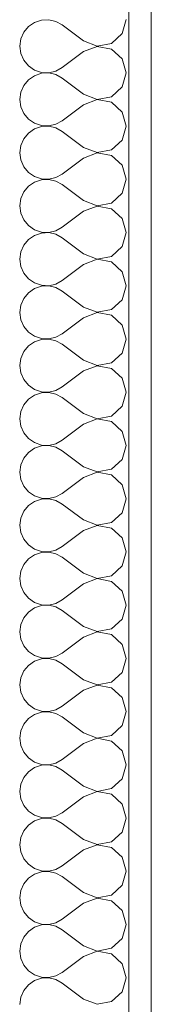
# Model space of a CAD drawing. Header units: millimetres. Extents: x -52968 to 399385, y -141133 to 110561.
# Tile 7 of 146: x 65231 to 65290, y -118286 to -117845. Entities that reach past the tile are written whole.
import ezdxf

# ---------------------------------------------------------------- set-up
doc = ezdxf.new("R2010")
doc.units = ezdxf.units.MM
doc.layers.add('_xref', color=250, linetype='Continuous')
for name, color, linetype, lineweight in [('SIM-Wegliniec-21.07.2025-Parter$0$Nowe_A-Ściany-Wewnętrzne', 250, 'Continuous', 0), ('SIM-Wegliniec-21.07.2025-Parter$0$Nowe_A-Ściany-Wewnętrzne_Nr_pióra__174', 250, 'Continuous', 0), ('SIM-Wegliniec-21.07.2025-Parter$0$Nowe_A-Ściany-Wewnętrzne_Nr_pióra__47', 250, 'Continuous', 0)]:
    doc.layers.add(name, color=color, linetype=linetype, lineweight=lineweight)

# ---------------------------------------------------------------- blocks, each defined once
blk = doc.blocks.new('SIM-Wegliniec-21.07.2025-Parter')
at = {"layer": 'SIM-Wegliniec-21.07.2025-Parter$0$Nowe_A-Ściany-Wewnętrzne', "linetype": 'Continuous', "lineweight": 0, "true_color": 0x000000}
h = blk.add_hatch(dxfattribs=at)
h.set_pattern_fill('Tynk', color=18, style=0, pattern_type=2)
h.set_pattern_definition([(0, (0, 0), (0, 86.60254037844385), [0, -50]), (0, (25, 43.30126941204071), (0, 86.60254037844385), [0, -50])])
h.paths.add_polyline_path([(65290.07224493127, -118877.5979270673), (65290.07224493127, -117377.597843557), (65280.07224493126, -117377.597843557), (65280.07224493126, -118877.5979270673)])
at = {"layer": 'SIM-Wegliniec-21.07.2025-Parter$0$Nowe_A-Ściany-Wewnętrzne_Nr_pióra__174', "linetype": 'Continuous', "lineweight": 5}
for p, q in [((65244.23659725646, -117845.2861986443), (65240.9558771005, -117845.4453294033)), ((65247.43593292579, -117846.0296356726), (65244.23659725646, -117845.2861986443)), ((65277.10380217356, -117851.4967989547), (65278.88176874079, -117845.238095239)), ((65235.13642438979, -117848.3550557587), (65233.04068768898, -117850.884153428)), ((65237.8435116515, -117846.4949143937), (65235.13642438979, -117848.3550557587)), ((65240.9558771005, -117845.4453294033), (65237.8435116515, -117846.4949143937)), ((65250.31034016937, -117847.6190476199), (65247.43593292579, -117846.0296356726)), ((65259.83414969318, -117854.7619047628), (65250.31034016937, -117847.6190476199)), ((65231.71583591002, -117853.8896841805), (65231.26272112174, -117857.1428571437)), ((65233.04068768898, -117850.884153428), (65231.71583591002, -117853.8896841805)), ((65272.30097821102, -117855.886037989), (65277.10380217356, -117851.4967989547)), ((65231.26272112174, -117857.1428571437), (65231.71583591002, -117860.396030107)), ((65259.83414969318, -117854.7619047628), (65265.90789260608, -117857.0947537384)), ((65265.90789260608, -117857.1909605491), (65259.83414969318, -117859.5238095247)), ((65265.90789260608, -117857.0947537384), (65272.30097821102, -117855.886037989)), ((65272.30097821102, -117858.3996762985), (65265.90789260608, -117857.1909605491)), ((65277.10380217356, -117862.7889153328), (65272.30097821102, -117858.3996762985)), ((65231.71583591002, -117860.396030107), (65233.04068768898, -117863.4015608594)), ((65259.83414969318, -117859.5238095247), (65250.31034016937, -117866.6666666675)), ((65278.88176874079, -117869.0476190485), (65277.10380217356, -117862.7889153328)), ((65233.04068768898, -117863.4015608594), (65235.13642438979, -117865.9306585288)), ((65235.13642438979, -117865.9306585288), (65237.8435116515, -117867.7907998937)), ((65247.43593292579, -117868.2560786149), (65250.31034016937, -117866.6666666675)), ((65237.8435116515, -117870.3044382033), (65235.13642438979, -117872.1645795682)), ((65237.8435116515, -117867.7907998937), (65240.9558771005, -117868.8403848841)), ((65240.9558771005, -117869.2548532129), (65237.8435116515, -117870.3044382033)), ((65240.9558771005, -117868.8403848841), (65244.23659725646, -117868.9995156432)), ((65244.23659725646, -117869.0957224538), (65240.9558771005, -117869.2548532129)), ((65244.23659725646, -117868.9995156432), (65247.43593292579, -117868.2560786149)), ((65247.43593292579, -117869.8391594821), (65244.23659725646, -117869.0957224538)), ((65250.31034016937, -117871.4285714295), (65247.43593292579, -117869.8391594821)), ((65259.83414969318, -117878.5714285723), (65250.31034016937, -117871.4285714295)), ((65277.10380217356, -117875.3063227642), (65278.88176874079, -117869.0476190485)), ((65233.04068768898, -117874.6936772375), (65231.71583591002, -117877.69920799)), ((65235.13642438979, -117872.1645795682), (65233.04068768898, -117874.6936772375)), ((65272.30097821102, -117879.6955617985), (65277.10380217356, -117875.3063227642)), ((65231.71583591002, -117877.69920799), (65231.26272112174, -117880.9523809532)), ((65259.83414969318, -117878.5714285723), (65265.90789260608, -117880.9042775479)), ((65265.90789260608, -117880.9042775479), (65272.30097821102, -117879.6955617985)), ((65231.26272112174, -117880.9523809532), (65231.71583591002, -117884.2055539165)), ((65231.71583591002, -117884.2055539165), (65233.04068768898, -117887.2110846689)), ((65259.83414969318, -117883.3333333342), (65250.31034016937, -117890.4761904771)), ((65265.90789260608, -117881.0004843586), (65259.83414969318, -117883.3333333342)), ((65272.30097821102, -117882.209200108), (65265.90789260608, -117881.0004843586)), ((65277.10380217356, -117886.5984391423), (65272.30097821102, -117882.209200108)), ((65233.04068768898, -117887.2110846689), (65235.13642438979, -117889.7401823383)), ((65278.88176874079, -117892.857142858), (65277.10380217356, -117886.5984391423)), ((65235.13642438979, -117889.7401823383), (65237.8435116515, -117891.6003237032)), ((65237.8435116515, -117891.6003237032), (65240.9558771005, -117892.6499086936)), ((65240.9558771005, -117893.0643770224), (65237.8435116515, -117894.1139620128)), ((65240.9558771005, -117892.6499086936), (65244.23659725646, -117892.8090394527)), ((65244.23659725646, -117892.9052462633), (65240.9558771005, -117893.0643770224)), ((65244.23659725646, -117892.8090394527), (65247.43593292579, -117892.0656024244)), ((65247.43593292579, -117893.6486832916), (65244.23659725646, -117892.9052462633)), ((65247.43593292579, -117892.0656024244), (65250.31034016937, -117890.4761904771)), ((65250.31034016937, -117895.238095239), (65247.43593292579, -117893.6486832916)), ((65277.10380217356, -117899.1158465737), (65278.88176874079, -117892.857142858)), ((65235.13642438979, -117895.9741033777), (65233.04068768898, -117898.5032010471)), ((65237.8435116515, -117894.1139620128), (65235.13642438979, -117895.9741033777)), ((65259.83414969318, -117902.3809523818), (65250.31034016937, -117895.238095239)), ((65231.71583591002, -117901.5087317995), (65231.26272112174, -117904.7619047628)), ((65233.04068768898, -117898.5032010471), (65231.71583591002, -117901.5087317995)), ((65259.83414969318, -117902.3809523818), (65265.90789260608, -117904.7138013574)), ((65272.30097821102, -117903.505085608), (65277.10380217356, -117899.1158465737)), ((65231.26272112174, -117904.7619047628), (65231.71583591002, -117908.015077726)), ((65265.90789260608, -117904.8100081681), (65259.83414969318, -117907.1428571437)), ((65265.90789260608, -117904.7138013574), (65272.30097821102, -117903.505085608)), ((65272.30097821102, -117906.0187239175), (65265.90789260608, -117904.8100081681)), ((65277.10380217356, -117910.4079629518), (65272.30097821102, -117906.0187239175)), ((65231.71583591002, -117908.015077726), (65233.04068768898, -117911.0206084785)), ((65233.04068768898, -117911.0206084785), (65235.13642438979, -117913.5497061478)), ((65259.83414969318, -117907.1428571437), (65250.31034016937, -117914.2857142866)), ((65278.88176874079, -117916.6666666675), (65277.10380217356, -117910.4079629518)), ((65235.13642438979, -117913.5497061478), (65237.8435116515, -117915.4098475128)), ((65237.8435116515, -117915.4098475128), (65240.9558771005, -117916.4594325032)), ((65247.43593292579, -117915.8751262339), (65250.31034016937, -117914.2857142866)), ((65235.13642438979, -117919.7836271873), (65233.04068768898, -117922.3127248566)), ((65237.8435116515, -117917.9234858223), (65235.13642438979, -117919.7836271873)), ((65240.9558771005, -117916.8739008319), (65237.8435116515, -117917.9234858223)), ((65240.9558771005, -117916.4594325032), (65244.23659725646, -117916.6185632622)), ((65244.23659725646, -117916.7147700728), (65240.9558771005, -117916.8739008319)), ((65244.23659725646, -117916.6185632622), (65247.43593292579, -117915.8751262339)), ((65247.43593292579, -117917.4582071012), (65244.23659725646, -117916.7147700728)), ((65250.31034016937, -117919.0476190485), (65247.43593292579, -117917.4582071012)), ((65259.83414969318, -117926.1904761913), (65250.31034016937, -117919.0476190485)), ((65277.10380217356, -117922.9253703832), (65278.88176874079, -117916.6666666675)), ((65233.04068768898, -117922.3127248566), (65231.71583591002, -117925.318255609)), ((65272.30097821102, -117927.3146094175), (65277.10380217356, -117922.9253703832)), ((65231.71583591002, -117925.318255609), (65231.26272112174, -117928.5714285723)), ((65231.26272112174, -117928.5714285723), (65231.71583591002, -117931.8246015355)), ((65259.83414969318, -117926.1904761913), (65265.90789260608, -117928.523325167)), ((65265.90789260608, -117928.6195319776), (65259.83414969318, -117930.9523809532)), ((65265.90789260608, -117928.523325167), (65272.30097821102, -117927.3146094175)), ((65272.30097821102, -117929.828247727), (65265.90789260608, -117928.6195319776)), ((65231.71583591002, -117931.8246015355), (65233.04068768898, -117934.830132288)), ((65259.83414969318, -117930.9523809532), (65250.31034016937, -117938.0952380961)), ((65277.10380217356, -117934.2174867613), (65272.30097821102, -117929.828247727)), ((65233.04068768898, -117934.830132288), (65235.13642438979, -117937.3592299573)), ((65235.13642438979, -117937.3592299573), (65237.8435116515, -117939.2193713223)), ((65278.88176874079, -117940.476190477), (65277.10380217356, -117934.2174867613)), ((65237.8435116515, -117941.7330096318), (65235.13642438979, -117943.5931509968)), ((65237.8435116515, -117939.2193713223), (65240.9558771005, -117940.2689563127)), ((65240.9558771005, -117940.6834246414), (65237.8435116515, -117941.7330096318)), ((65240.9558771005, -117940.2689563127), (65244.23659725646, -117940.4280870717)), ((65244.23659725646, -117940.5242938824), (65240.9558771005, -117940.6834246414)), ((65244.23659725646, -117940.4280870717), (65247.43593292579, -117939.6846500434)), ((65247.43593292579, -117941.2677309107), (65244.23659725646, -117940.5242938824)), ((65247.43593292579, -117939.6846500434), (65250.31034016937, -117938.0952380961)), ((65250.31034016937, -117942.857142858), (65247.43593292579, -117941.2677309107)), ((65277.10380217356, -117946.7348941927), (65278.88176874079, -117940.476190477)), ((65233.04068768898, -117946.1222486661), (65231.71583591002, -117949.1277794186)), ((65235.13642438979, -117943.5931509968), (65233.04068768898, -117946.1222486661)), ((65259.83414969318, -117950.0000000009), (65250.31034016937, -117942.857142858)), ((65231.71583591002, -117949.1277794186), (65231.26272112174, -117952.3809523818)), ((65259.83414969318, -117950.0000000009), (65265.90789260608, -117952.3328489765)), ((65272.30097821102, -117951.124133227), (65277.10380217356, -117946.7348941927)), ((65231.26272112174, -117952.3809523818), (65231.71583591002, -117955.634125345)), ((65259.83414969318, -117954.7619047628), (65250.31034016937, -117961.9047619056)), ((65265.90789260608, -117952.4290557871), (65259.83414969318, -117954.7619047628)), ((65265.90789260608, -117952.3328489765), (65272.30097821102, -117951.124133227)), ((65272.30097821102, -117953.6377715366), (65265.90789260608, -117952.4290557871)), ((65277.10380217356, -117958.0270105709), (65272.30097821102, -117953.6377715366)), ((65231.71583591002, -117955.634125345), (65233.04068768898, -117958.6396560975)), ((65233.04068768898, -117958.6396560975), (65235.13642438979, -117961.1687537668)), ((65278.88176874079, -117964.2857142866), (65277.10380217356, -117958.0270105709)), ((65235.13642438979, -117961.1687537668), (65237.8435116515, -117963.0288951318)), ((65237.8435116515, -117963.0288951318), (65240.9558771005, -117964.0784801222)), ((65240.9558771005, -117964.0784801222), (65244.23659725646, -117964.2376108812)), ((65244.23659725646, -117964.2376108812), (65247.43593292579, -117963.4941738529)), ((65247.43593292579, -117963.4941738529), (65250.31034016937, -117961.9047619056)), ((65235.13642438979, -117967.4026748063), (65233.04068768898, -117969.9317724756)), ((65237.8435116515, -117965.5425334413), (65235.13642438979, -117967.4026748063)), ((65240.9558771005, -117964.4929484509), (65237.8435116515, -117965.5425334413)), ((65244.23659725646, -117964.3338176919), (65240.9558771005, -117964.4929484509)), ((65247.43593292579, -117965.0772547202), (65244.23659725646, -117964.3338176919)), ((65250.31034016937, -117966.6666666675), (65247.43593292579, -117965.0772547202)), ((65259.83414969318, -117973.8095238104), (65250.31034016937, -117966.6666666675)), ((65277.10380217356, -117970.5444180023), (65278.88176874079, -117964.2857142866)), ((65231.71583591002, -117972.9373032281), (65231.26272112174, -117976.1904761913)), ((65233.04068768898, -117969.9317724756), (65231.71583591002, -117972.9373032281)), ((65272.30097821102, -117974.9336570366), (65277.10380217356, -117970.5444180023)), ((65231.26272112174, -117976.1904761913), (65231.71583591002, -117979.4436491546)), ((65259.83414969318, -117973.8095238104), (65265.90789260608, -117976.142372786)), ((65265.90789260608, -117976.2385795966), (65259.83414969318, -117978.5714285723)), ((65265.90789260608, -117976.142372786), (65272.30097821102, -117974.9336570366)), ((65272.30097821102, -117977.4472953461), (65265.90789260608, -117976.2385795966)), ((65277.10380217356, -117981.8365343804), (65272.30097821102, -117977.4472953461)), ((65231.71583591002, -117979.4436491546), (65233.04068768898, -117982.449179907)), ((65259.83414969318, -117978.5714285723), (65250.31034016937, -117985.7142857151)), ((65278.88176874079, -117988.0952380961), (65277.10380217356, -117981.8365343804)), ((65233.04068768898, -117982.449179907), (65235.13642438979, -117984.9782775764)), ((65235.13642438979, -117984.9782775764), (65237.8435116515, -117986.8384189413)), ((65247.43593292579, -117987.3036976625), (65250.31034016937, -117985.7142857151)), ((65237.8435116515, -117989.3520572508), (65235.13642438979, -117991.2121986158)), ((65237.8435116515, -117986.8384189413), (65240.9558771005, -117987.8880039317)), ((65240.9558771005, -117988.3024722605), (65237.8435116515, -117989.3520572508)), ((65240.9558771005, -117987.8880039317), (65244.23659725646, -117988.0471346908)), ((65244.23659725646, -117988.1433415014), (65240.9558771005, -117988.3024722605)), ((65244.23659725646, -117988.0471346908), (65247.43593292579, -117987.3036976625)), ((65247.43593292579, -117988.8867785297), (65244.23659725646, -117988.1433415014)), ((65250.31034016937, -117990.476190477), (65247.43593292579, -117988.8867785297)), ((65259.83414969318, -117997.6190476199), (65250.31034016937, -117990.476190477)), ((65277.10380217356, -117994.3539418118), (65278.88176874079, -117988.0952380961)), ((65233.04068768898, -117993.7412962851), (65231.71583591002, -117996.7468270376)), ((65235.13642438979, -117991.2121986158), (65233.04068768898, -117993.7412962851)), ((65272.30097821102, -117998.7431808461), (65277.10380217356, -117994.3539418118)), ((65231.71583591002, -117996.7468270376), (65231.26272112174, -118000.0000000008)), ((65259.83414969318, -117997.6190476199), (65265.90789260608, -117999.9518965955)), ((65265.90789260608, -117999.9518965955), (65272.30097821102, -117998.7431808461)), ((65231.26272112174, -118000.0000000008), (65231.71583591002, -118003.2531729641)), ((65231.71583591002, -118003.2531729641), (65233.04068768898, -118006.2587037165)), ((65259.83414969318, -118002.3809523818), (65250.31034016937, -118009.5238095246)), ((65265.90789260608, -118000.0481034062), (65259.83414969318, -118002.3809523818)), ((65272.30097821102, -118001.2568191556), (65265.90789260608, -118000.0481034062)), ((65277.10380217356, -118005.6460581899), (65272.30097821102, -118001.2568191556)), ((65233.04068768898, -118006.2587037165), (65235.13642438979, -118008.7878013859)), ((65278.88176874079, -118011.9047619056), (65277.10380217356, -118005.6460581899)), ((65235.13642438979, -118008.7878013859), (65237.8435116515, -118010.6479427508)), ((65237.8435116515, -118010.6479427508), (65240.9558771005, -118011.6975277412)), ((65240.9558771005, -118012.11199607), (65237.8435116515, -118013.1615810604)), ((65240.9558771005, -118011.6975277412), (65244.23659725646, -118011.8566585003)), ((65244.23659725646, -118011.9528653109), (65240.9558771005, -118012.11199607)), ((65244.23659725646, -118011.8566585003), (65247.43593292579, -118011.113221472)), ((65247.43593292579, -118012.6963023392), (65244.23659725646, -118011.9528653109)), ((65247.43593292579, -118011.113221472), (65250.31034016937, -118009.5238095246)), ((65250.31034016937, -118014.2857142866), (65247.43593292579, -118012.6963023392)), ((65277.10380217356, -118018.1634656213), (65278.88176874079, -118011.9047619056)), ((65235.13642438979, -118015.0217224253), (65233.04068768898, -118017.5508200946)), ((65237.8435116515, -118013.1615810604), (65235.13642438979, -118015.0217224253)), ((65259.83414969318, -118021.4285714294), (65250.31034016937, -118014.2857142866)), ((65231.71583591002, -118020.5563508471), (65231.26272112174, -118023.8095238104)), ((65233.04068768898, -118017.5508200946), (65231.71583591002, -118020.5563508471)), ((65259.83414969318, -118021.4285714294), (65265.90789260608, -118023.761420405)), ((65272.30097821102, -118022.5527046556), (65277.10380217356, -118018.1634656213)), ((65231.26272112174, -118023.8095238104), (65231.71583591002, -118027.0626967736)), ((65265.90789260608, -118023.8576272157), (65259.83414969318, -118026.1904761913)), ((65265.90789260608, -118023.761420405), (65272.30097821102, -118022.5527046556)), ((65272.30097821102, -118025.0663429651), (65265.90789260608, -118023.8576272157)), ((65277.10380217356, -118029.4555819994), (65272.30097821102, -118025.0663429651)), ((65231.71583591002, -118027.0626967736), (65233.04068768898, -118030.0682275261)), ((65233.04068768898, -118030.0682275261), (65235.13642438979, -118032.5973251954)), ((65259.83414969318, -118026.1904761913), (65250.31034016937, -118033.3333333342)), ((65278.88176874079, -118035.7142857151), (65277.10380217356, -118029.4555819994)), ((65235.13642438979, -118032.5973251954), (65237.8435116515, -118034.4574665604)), ((65237.8435116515, -118034.4574665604), (65240.9558771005, -118035.5070515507)), ((65247.43593292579, -118034.9227452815), (65250.31034016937, -118033.3333333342)), ((65235.13642438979, -118038.8312462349), (65233.04068768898, -118041.3603439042)), ((65237.8435116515, -118036.9711048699), (65235.13642438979, -118038.8312462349)), ((65240.9558771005, -118035.9215198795), (65237.8435116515, -118036.9711048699)), ((65240.9558771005, -118035.5070515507), (65244.23659725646, -118035.6661823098)), ((65244.23659725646, -118035.7623891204), (65240.9558771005, -118035.9215198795)), ((65244.23659725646, -118035.6661823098), (65247.43593292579, -118034.9227452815)), ((65247.43593292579, -118036.5058261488), (65244.23659725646, -118035.7623891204)), ((65250.31034016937, -118038.0952380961), (65247.43593292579, -118036.5058261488)), ((65259.83414969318, -118045.2380952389), (65250.31034016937, -118038.0952380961)), ((65277.10380217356, -118041.9729894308), (65278.88176874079, -118035.7142857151)), ((65233.04068768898, -118041.3603439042), (65231.71583591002, -118044.3658746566)), ((65272.30097821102, -118046.3622284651), (65277.10380217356, -118041.9729894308)), ((65231.71583591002, -118044.3658746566), (65231.26272112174, -118047.6190476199)), ((65231.26272112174, -118047.6190476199), (65231.71583591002, -118050.8722205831)), ((65259.83414969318, -118045.2380952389), (65265.90789260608, -118047.5709442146)), ((65265.90789260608, -118047.6671510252), (65259.83414969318, -118050.0000000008)), ((65265.90789260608, -118047.5709442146), (65272.30097821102, -118046.3622284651)), ((65272.30097821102, -118048.8758667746), (65265.90789260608, -118047.6671510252)), ((65231.71583591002, -118050.8722205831), (65233.04068768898, -118053.8777513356)), ((65259.83414969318, -118050.0000000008), (65250.31034016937, -118057.1428571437)), ((65277.10380217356, -118053.2651058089), (65272.30097821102, -118048.8758667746)), ((65233.04068768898, -118053.8777513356), (65235.13642438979, -118056.4068490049)), ((65235.13642438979, -118056.4068490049), (65237.8435116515, -118058.2669903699)), ((65278.88176874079, -118059.5238095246), (65277.10380217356, -118053.2651058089)), ((65237.8435116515, -118060.7806286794), (65235.13642438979, -118062.6407700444)), ((65237.8435116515, -118058.2669903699), (65240.9558771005, -118059.3165753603)), ((65240.9558771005, -118059.731043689), (65237.8435116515, -118060.7806286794)), ((65240.9558771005, -118059.3165753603), (65244.23659725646, -118059.4757061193)), ((65244.23659725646, -118059.57191293), (65240.9558771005, -118059.731043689)), ((65244.23659725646, -118059.4757061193), (65247.43593292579, -118058.732269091)), ((65247.43593292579, -118060.3153499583), (65244.23659725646, -118059.57191293)), ((65247.43593292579, -118058.732269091), (65250.31034016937, -118057.1428571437)), ((65250.31034016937, -118061.9047619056), (65247.43593292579, -118060.3153499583)), ((65277.10380217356, -118065.7825132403), (65278.88176874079, -118059.5238095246)), ((65233.04068768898, -118065.1698677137), (65231.71583591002, -118068.1753984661)), ((65235.13642438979, -118062.6407700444), (65233.04068768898, -118065.1698677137)), ((65259.83414969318, -118069.0476190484), (65250.31034016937, -118061.9047619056)), ((65231.71583591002, -118068.1753984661), (65231.26272112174, -118071.4285714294)), ((65259.83414969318, -118069.0476190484), (65265.90789260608, -118071.3804680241)), ((65272.30097821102, -118070.1717522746), (65277.10380217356, -118065.7825132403)), ((65231.26272112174, -118071.4285714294), (65231.71583591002, -118074.6817443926)), ((65259.83414969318, -118073.8095238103), (65250.31034016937, -118080.9523809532)), ((65265.90789260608, -118071.4766748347), (65259.83414969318, -118073.8095238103)), ((65265.90789260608, -118071.3804680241), (65272.30097821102, -118070.1717522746)), ((65272.30097821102, -118072.6853905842), (65265.90789260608, -118071.4766748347)), ((65277.10380217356, -118077.0746296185), (65272.30097821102, -118072.6853905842)), ((65231.71583591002, -118074.6817443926), (65233.04068768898, -118077.6872751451)), ((65233.04068768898, -118077.6872751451), (65235.13642438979, -118080.2163728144)), ((65278.88176874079, -118083.3333333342), (65277.10380217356, -118077.0746296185)), ((65235.13642438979, -118080.2163728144), (65237.8435116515, -118082.0765141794)), ((65237.8435116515, -118082.0765141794), (65240.9558771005, -118083.1260991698)), ((65240.9558771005, -118083.1260991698), (65244.23659725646, -118083.2852299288)), ((65244.23659725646, -118083.2852299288), (65247.43593292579, -118082.5417929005)), ((65247.43593292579, -118082.5417929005), (65250.31034016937, -118080.9523809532)), ((65235.13642438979, -118086.4502938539), (65233.04068768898, -118088.9793915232)), ((65237.8435116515, -118084.5901524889), (65235.13642438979, -118086.4502938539)), ((65240.9558771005, -118083.5405674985), (65237.8435116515, -118084.5901524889)), ((65244.23659725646, -118083.3814367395), (65240.9558771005, -118083.5405674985)), ((65247.43593292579, -118084.1248737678), (65244.23659725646, -118083.3814367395)), ((65250.31034016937, -118085.7142857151), (65247.43593292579, -118084.1248737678)), ((65259.83414969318, -118092.857142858), (65250.31034016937, -118085.7142857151)), ((65277.10380217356, -118089.5920370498), (65278.88176874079, -118083.3333333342)), ((65233.04068768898, -118088.9793915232), (65231.71583591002, -118091.9849222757)), ((65272.30097821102, -118093.9812760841), (65277.10380217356, -118089.5920370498)), ((65231.71583591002, -118091.9849222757), (65231.26272112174, -118095.2380952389)), ((65231.26272112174, -118095.2380952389), (65231.71583591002, -118098.4912682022)), ((65259.83414969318, -118092.857142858), (65265.90789260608, -118095.1899918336)), ((65265.90789260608, -118095.2861986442), (65259.83414969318, -118097.6190476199)), ((65265.90789260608, -118095.1899918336), (65272.30097821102, -118093.9812760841)), ((65272.30097821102, -118096.4949143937), (65265.90789260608, -118095.2861986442)), ((65231.71583591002, -118098.4912682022), (65233.04068768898, -118101.4967989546)), ((65259.83414969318, -118097.6190476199), (65250.31034016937, -118104.7619047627)), ((65277.10380217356, -118100.884153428), (65272.30097821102, -118096.4949143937)), ((65233.04068768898, -118101.4967989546), (65235.13642438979, -118104.0258966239)), ((65235.13642438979, -118104.0258966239), (65237.8435116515, -118105.8860379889)), ((65247.43593292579, -118106.35131671), (65250.31034016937, -118104.7619047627)), ((65278.88176874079, -118107.1428571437), (65277.10380217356, -118100.884153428)), ((65237.8435116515, -118108.3996762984), (65235.13642438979, -118110.2598176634)), ((65237.8435116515, -118105.8860379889), (65240.9558771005, -118106.9356229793)), ((65240.9558771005, -118107.350091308), (65237.8435116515, -118108.3996762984)), ((65240.9558771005, -118106.9356229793), (65244.23659725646, -118107.0947537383)), ((65244.23659725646, -118107.190960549), (65240.9558771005, -118107.350091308)), ((65244.23659725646, -118107.0947537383), (65247.43593292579, -118106.35131671)), ((65247.43593292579, -118107.9343975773), (65244.23659725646, -118107.190960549)), ((65250.31034016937, -118109.5238095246), (65247.43593292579, -118107.9343975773)), ((65259.83414969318, -118116.6666666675), (65250.31034016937, -118109.5238095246)), ((65277.10380217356, -118113.4015608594), (65278.88176874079, -118107.1428571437)), ((65233.04068768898, -118112.7889153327), (65231.71583591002, -118115.7944460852)), ((65235.13642438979, -118110.2598176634), (65233.04068768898, -118112.7889153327)), ((65272.30097821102, -118117.7907998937), (65277.10380217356, -118113.4015608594)), ((65231.71583591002, -118115.7944460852), (65231.26272112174, -118119.0476190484)), ((65259.83414969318, -118116.6666666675), (65265.90789260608, -118118.9995156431)), ((65265.90789260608, -118118.9995156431), (65272.30097821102, -118117.7907998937)), ((65231.26272112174, -118119.0476190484), (65231.71583591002, -118122.3007920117)), ((65231.71583591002, -118122.3007920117), (65233.04068768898, -118125.3063227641)), ((65259.83414969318, -118121.4285714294), (65250.31034016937, -118128.5714285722)), ((65265.90789260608, -118119.0957224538), (65259.83414969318, -118121.4285714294)), ((65272.30097821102, -118120.3044382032), (65265.90789260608, -118119.0957224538)), ((65277.10380217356, -118124.6936772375), (65272.30097821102, -118120.3044382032)), ((65233.04068768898, -118125.3063227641), (65235.13642438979, -118127.8354204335)), ((65278.88176874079, -118130.9523809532), (65277.10380217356, -118124.6936772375)), ((65235.13642438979, -118127.8354204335), (65237.8435116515, -118129.6955617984)), ((65237.8435116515, -118129.6955617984), (65240.9558771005, -118130.7451467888)), ((65240.9558771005, -118131.1596151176), (65237.8435116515, -118132.209200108)), ((65240.9558771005, -118130.7451467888), (65244.23659725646, -118130.9042775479)), ((65244.23659725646, -118131.0004843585), (65240.9558771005, -118131.1596151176)), ((65244.23659725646, -118130.9042775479), (65247.43593292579, -118130.1608405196)), ((65247.43593292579, -118131.7439213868), (65244.23659725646, -118131.0004843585)), ((65247.43593292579, -118130.1608405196), (65250.31034016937, -118128.5714285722)), ((65277.10380217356, -118137.2110846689), (65278.88176874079, -118130.9523809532)), ((65235.13642438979, -118134.0693414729), (65233.04068768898, -118136.5984391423)), ((65237.8435116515, -118132.209200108), (65235.13642438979, -118134.0693414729)), ((65250.31034016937, -118133.3333333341), (65247.43593292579, -118131.7439213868)), ((65259.83414969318, -118140.476190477), (65250.31034016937, -118133.3333333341)), ((65231.71583591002, -118139.6039698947), (65231.26272112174, -118142.8571428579)), ((65233.04068768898, -118136.5984391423), (65231.71583591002, -118139.6039698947)), ((65272.30097821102, -118141.6003237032), (65277.10380217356, -118137.2110846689)), ((65231.26272112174, -118142.8571428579), (65231.71583591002, -118146.1103158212)), ((65259.83414969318, -118140.476190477), (65265.90789260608, -118142.8090394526)), ((65265.90789260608, -118142.9052462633), (65259.83414969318, -118145.2380952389)), ((65265.90789260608, -118142.8090394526), (65272.30097821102, -118141.6003237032)), ((65272.30097821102, -118144.1139620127), (65265.90789260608, -118142.9052462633)), ((65277.10380217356, -118148.503201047), (65272.30097821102, -118144.1139620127)), ((65231.71583591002, -118146.1103158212), (65233.04068768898, -118149.1158465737)), ((65233.04068768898, -118149.1158465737), (65235.13642438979, -118151.644944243)), ((65259.83414969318, -118145.2380952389), (65250.31034016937, -118152.3809523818)), ((65278.88176874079, -118154.7619047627), (65277.10380217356, -118148.503201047)), ((65235.13642438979, -118151.644944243), (65237.8435116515, -118153.5050856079)), ((65237.8435116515, -118153.5050856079), (65240.9558771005, -118154.5546705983)), ((65247.43593292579, -118153.9703643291), (65250.31034016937, -118152.3809523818)), ((65235.13642438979, -118157.8788652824), (65233.04068768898, -118160.4079629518)), ((65237.8435116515, -118156.0187239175), (65235.13642438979, -118157.8788652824)), ((65240.9558771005, -118154.9691389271), (65237.8435116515, -118156.0187239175)), ((65240.9558771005, -118154.5546705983), (65244.23659725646, -118154.7138013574)), ((65244.23659725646, -118154.810008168), (65240.9558771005, -118154.9691389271)), ((65244.23659725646, -118154.7138013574), (65247.43593292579, -118153.9703643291)), ((65247.43593292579, -118155.5534451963), (65244.23659725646, -118154.810008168)), ((65250.31034016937, -118157.1428571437), (65247.43593292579, -118155.5534451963)), ((65259.83414969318, -118164.2857142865), (65250.31034016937, -118157.1428571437)), ((65277.10380217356, -118161.0206084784), (65278.88176874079, -118154.7619047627)), ((65233.04068768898, -118160.4079629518), (65231.71583591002, -118163.4134937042)), ((65272.30097821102, -118165.4098475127), (65277.10380217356, -118161.0206084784)), ((65231.71583591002, -118163.4134937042), (65231.26272112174, -118166.6666666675)), ((65231.26272112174, -118166.6666666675), (65231.71583591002, -118169.9198396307)), ((65259.83414969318, -118164.2857142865), (65265.90789260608, -118166.6185632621)), ((65265.90789260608, -118166.7147700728), (65259.83414969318, -118169.0476190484)), ((65265.90789260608, -118166.6185632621), (65272.30097821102, -118165.4098475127)), ((65272.30097821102, -118167.9234858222), (65265.90789260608, -118166.7147700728)), ((65231.71583591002, -118169.9198396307), (65233.04068768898, -118172.9253703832)), ((65259.83414969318, -118169.0476190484), (65250.31034016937, -118176.1904761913)), ((65277.10380217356, -118172.3127248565), (65272.30097821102, -118167.9234858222)), ((65233.04068768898, -118172.9253703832), (65235.13642438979, -118175.4544680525)), ((65235.13642438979, -118175.4544680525), (65237.8435116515, -118177.3146094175)), ((65278.88176874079, -118178.5714285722), (65277.10380217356, -118172.3127248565)), ((65237.8435116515, -118179.828247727), (65235.13642438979, -118181.688389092)), ((65237.8435116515, -118177.3146094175), (65240.9558771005, -118178.3641944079)), ((65240.9558771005, -118178.7786627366), (65237.8435116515, -118179.828247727)), ((65240.9558771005, -118178.3641944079), (65244.23659725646, -118178.5233251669)), ((65244.23659725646, -118178.6195319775), (65240.9558771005, -118178.7786627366)), ((65244.23659725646, -118178.5233251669), (65247.43593292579, -118177.7798881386)), ((65247.43593292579, -118179.3629690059), (65244.23659725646, -118178.6195319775)), ((65247.43593292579, -118177.7798881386), (65250.31034016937, -118176.1904761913)), ((65250.31034016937, -118180.9523809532), (65247.43593292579, -118179.3629690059)), ((65277.10380217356, -118184.8301322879), (65278.88176874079, -118178.5714285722)), ((65233.04068768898, -118184.2174867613), (65231.71583591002, -118187.2230175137)), ((65235.13642438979, -118181.688389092), (65233.04068768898, -118184.2174867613)), ((65259.83414969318, -118188.095238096), (65250.31034016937, -118180.9523809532)), ((65231.71583591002, -118187.2230175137), (65231.26272112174, -118190.476190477)), ((65259.83414969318, -118188.095238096), (65265.90789260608, -118190.4280870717)), ((65272.30097821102, -118189.2193713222), (65277.10380217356, -118184.8301322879)), ((65231.26272112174, -118190.476190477), (65231.71583591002, -118193.7293634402)), ((65259.83414969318, -118192.8571428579), (65250.31034016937, -118200.0000000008)), ((65265.90789260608, -118190.5242938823), (65259.83414969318, -118192.8571428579)), ((65265.90789260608, -118190.4280870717), (65272.30097821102, -118189.2193713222)), ((65272.30097821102, -118191.7330096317), (65265.90789260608, -118190.5242938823)), ((65277.10380217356, -118196.122248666), (65272.30097821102, -118191.7330096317)), ((65231.71583591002, -118193.7293634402), (65233.04068768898, -118196.7348941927)), ((65233.04068768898, -118196.7348941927), (65235.13642438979, -118199.263991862)), ((65278.88176874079, -118202.3809523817), (65277.10380217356, -118196.122248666)), ((65235.13642438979, -118199.263991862), (65237.8435116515, -118201.124133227)), ((65237.8435116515, -118201.124133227), (65240.9558771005, -118202.1737182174)), ((65244.23659725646, -118202.3328489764), (65247.43593292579, -118201.5894119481)), ((65247.43593292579, -118201.5894119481), (65250.31034016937, -118200.0000000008)), ((65235.13642438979, -118205.4979129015), (65233.04068768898, -118208.0270105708)), ((65237.8435116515, -118203.6377715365), (65235.13642438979, -118205.4979129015)), ((65240.9558771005, -118202.5881865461), (65237.8435116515, -118203.6377715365)), ((65240.9558771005, -118202.1737182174), (65244.23659725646, -118202.3328489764)), ((65244.23659725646, -118202.4290557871), (65240.9558771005, -118202.5881865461)), ((65247.43593292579, -118203.1724928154), (65244.23659725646, -118202.4290557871)), ((65250.31034016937, -118204.7619047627), (65247.43593292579, -118203.1724928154)), ((65259.83414969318, -118211.9047619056), (65250.31034016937, -118204.7619047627)), ((65277.10380217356, -118208.6396560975), (65278.88176874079, -118202.3809523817)), ((65233.04068768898, -118208.0270105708), (65231.71583591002, -118211.0325413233)), ((65272.30097821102, -118213.0288951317), (65277.10380217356, -118208.6396560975)), ((65231.71583591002, -118211.0325413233), (65231.26272112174, -118214.2857142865)), ((65231.26272112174, -118214.2857142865), (65231.71583591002, -118217.5388872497)), ((65259.83414969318, -118211.9047619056), (65265.90789260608, -118214.2376108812)), ((65265.90789260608, -118214.3338176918), (65259.83414969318, -118216.6666666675)), ((65265.90789260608, -118214.2376108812), (65272.30097821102, -118213.0288951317)), ((65272.30097821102, -118215.5425334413), (65265.90789260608, -118214.3338176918)), ((65231.71583591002, -118217.5388872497), (65233.04068768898, -118220.5444180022)), ((65259.83414969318, -118216.6666666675), (65250.31034016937, -118223.8095238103)), ((65277.10380217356, -118219.9317724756), (65272.30097821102, -118215.5425334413)), ((65233.04068768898, -118220.5444180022), (65235.13642438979, -118223.0735156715)), ((65235.13642438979, -118223.0735156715), (65237.8435116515, -118224.9336570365)), ((65247.43593292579, -118225.3989357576), (65250.31034016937, -118223.8095238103)), ((65278.88176874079, -118226.1904761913), (65277.10380217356, -118219.9317724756)), ((65237.8435116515, -118227.447295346), (65235.13642438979, -118229.307436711)), ((65237.8435116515, -118224.9336570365), (65240.9558771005, -118225.9832420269)), ((65240.9558771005, -118226.3977103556), (65237.8435116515, -118227.447295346)), ((65240.9558771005, -118225.9832420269), (65244.23659725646, -118226.142372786)), ((65244.23659725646, -118226.2385795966), (65240.9558771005, -118226.3977103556)), ((65244.23659725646, -118226.142372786), (65247.43593292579, -118225.3989357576)), ((65247.43593292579, -118226.9820166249), (65244.23659725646, -118226.2385795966)), ((65250.31034016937, -118228.5714285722), (65247.43593292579, -118226.9820166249)), ((65277.10380217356, -118232.449179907), (65278.88176874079, -118226.1904761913)), ((65233.04068768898, -118231.8365343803), (65231.71583591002, -118234.8420651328)), ((65235.13642438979, -118229.307436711), (65233.04068768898, -118231.8365343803)), ((65259.83414969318, -118235.7142857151), (65250.31034016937, -118228.5714285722)), ((65272.30097821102, -118236.8384189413), (65277.10380217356, -118232.449179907)), ((65231.71583591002, -118234.8420651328), (65231.26272112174, -118238.095238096)), ((65259.83414969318, -118235.7142857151), (65265.90789260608, -118238.0471346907)), ((65265.90789260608, -118238.0471346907), (65272.30097821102, -118236.8384189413)), ((65231.26272112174, -118238.095238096), (65231.71583591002, -118241.3484110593)), ((65231.71583591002, -118241.3484110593), (65233.04068768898, -118244.3539418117)), ((65259.83414969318, -118240.476190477), (65250.31034016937, -118247.6190476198)), ((65265.90789260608, -118238.1433415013), (65259.83414969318, -118240.476190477)), ((65272.30097821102, -118239.3520572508), (65265.90789260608, -118238.1433415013)), ((65277.10380217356, -118243.7412962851), (65272.30097821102, -118239.3520572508)), ((65233.04068768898, -118244.3539418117), (65235.13642438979, -118246.8830394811)), ((65278.88176874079, -118250.0000000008), (65277.10380217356, -118243.7412962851)), ((65235.13642438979, -118246.8830394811), (65237.8435116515, -118248.743180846)), ((65237.8435116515, -118248.743180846), (65240.9558771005, -118249.7927658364)), ((65240.9558771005, -118250.2072341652), (65237.8435116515, -118251.2568191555)), ((65240.9558771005, -118249.7927658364), (65244.23659725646, -118249.9518965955)), ((65244.23659725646, -118250.0481034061), (65240.9558771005, -118250.2072341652)), ((65244.23659725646, -118249.9518965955), (65247.43593292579, -118249.2084595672)), ((65247.43593292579, -118250.7915404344), (65244.23659725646, -118250.0481034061)), ((65247.43593292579, -118249.2084595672), (65250.31034016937, -118247.6190476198)), ((65277.10380217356, -118256.2587037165), (65278.88176874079, -118250.0000000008)), ((65235.13642438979, -118253.1169605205), (65233.04068768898, -118255.6460581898)), ((65237.8435116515, -118251.2568191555), (65235.13642438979, -118253.1169605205)), ((65250.31034016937, -118252.3809523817), (65247.43593292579, -118250.7915404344)), ((65259.83414969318, -118259.5238095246), (65250.31034016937, -118252.3809523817)), ((65231.71583591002, -118258.6515889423), (65231.26272112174, -118261.9047619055)), ((65233.04068768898, -118255.6460581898), (65231.71583591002, -118258.6515889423)), ((65272.30097821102, -118260.6479427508), (65277.10380217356, -118256.2587037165)), ((65231.26272112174, -118261.9047619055), (65231.71583591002, -118265.1579348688)), ((65259.83414969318, -118259.5238095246), (65265.90789260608, -118261.8566585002)), ((65265.90789260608, -118261.9528653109), (65259.83414969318, -118264.2857142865)), ((65265.90789260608, -118261.8566585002), (65272.30097821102, -118260.6479427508)), ((65272.30097821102, -118263.1615810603), (65265.90789260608, -118261.9528653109)), ((65277.10380217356, -118267.5508200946), (65272.30097821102, -118263.1615810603)), ((65231.71583591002, -118265.1579348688), (65233.04068768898, -118268.1634656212)), ((65259.83414969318, -118264.2857142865), (65250.31034016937, -118271.4285714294)), ((65278.88176874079, -118273.8095238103), (65277.10380217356, -118267.5508200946)), ((65233.04068768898, -118268.1634656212), (65235.13642438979, -118270.6925632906)), ((65235.13642438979, -118270.6925632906), (65237.8435116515, -118272.5527046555)), ((65237.8435116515, -118272.5527046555), (65240.9558771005, -118273.6022896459)), ((65247.43593292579, -118273.0179833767), (65250.31034016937, -118271.4285714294)), ((65235.13642438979, -118276.92648433), (65233.04068768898, -118279.4555819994)), ((65237.8435116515, -118275.0663429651), (65235.13642438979, -118276.92648433)), ((65240.9558771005, -118274.0167579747), (65237.8435116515, -118275.0663429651)), ((65240.9558771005, -118273.6022896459), (65244.23659725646, -118273.761420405)), ((65244.23659725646, -118273.8576272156), (65240.9558771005, -118274.0167579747)), ((65244.23659725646, -118273.761420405), (65247.43593292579, -118273.0179833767)), ((65247.43593292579, -118274.6010642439), (65244.23659725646, -118273.8576272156)), ((65250.31034016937, -118276.1904761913), (65247.43593292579, -118274.6010642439)), ((65259.83414969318, -118283.3333333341), (65250.31034016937, -118276.1904761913)), ((65277.10380217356, -118280.068227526), (65278.88176874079, -118273.8095238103)), ((65233.04068768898, -118279.4555819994), (65231.71583591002, -118282.4611127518)), ((65272.30097821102, -118284.4574665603), (65277.10380217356, -118280.068227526)), ((65231.71583591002, -118282.4611127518), (65231.26272112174, -118285.7142857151)), ((65259.83414969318, -118283.3333333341), (65265.90789260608, -118285.6661823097)), ((65265.90789260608, -118285.6661823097), (65272.30097821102, -118284.4574665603))]:
    blk.add_line(p, q, dxfattribs=at)
at = {"layer": 'SIM-Wegliniec-21.07.2025-Parter$0$Nowe_A-Ściany-Wewnętrzne_Nr_pióra__47', "linetype": 'Continuous', "lineweight": 15}
blk.add_line((65280.07224493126, -118877.5979270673), (65280.07224493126, -117377.597843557), dxfattribs=at)
at = {"layer": 'SIM-Wegliniec-21.07.2025-Parter$0$Nowe_A-Ściany-Wewnętrzne_Nr_pióra__47', "linetype": 'Continuous', "lineweight": 15, "flags": 128}
blk.add_lwpolyline([(65290.07224493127, -118877.5979270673), (65290.07224493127, -117377.597843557)], dxfattribs=at)

msp = doc.modelspace()

# ---------------------------------------------------------------- block references
at = {"layer": '_xref'}
msp.add_blockref('SIM-Wegliniec-21.07.2025-Parter', (0, 0), dxfattribs=at)

doc.saveas('drawing.dxf')
